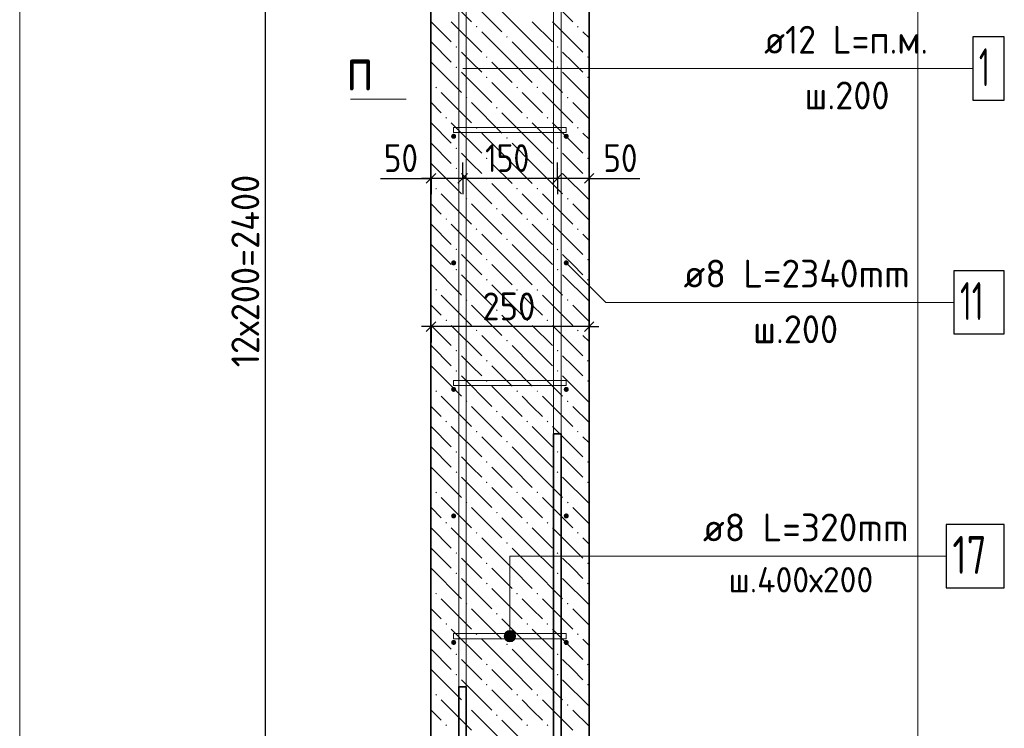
# Model space of a CAD drawing. Header units: millimetres. Extents: x 0 to 42000, y 0 to 29700.
# Tile 6 of 20: x 4672 to 12454, y 13540 to 19140. Entities that reach past the tile are written whole.
import ezdxf

# ---------------------------------------------------------------- set-up
doc = ezdxf.new("R2010")
doc.units = ezdxf.units.MM
for name, color, linetype, lineweight in [('Standard', 7, 'Continuous', 25), ('Выпуски арматуры Г-обр.', 52, 'Continuous', 25), ('ЖБ Стена верхний уровень', 7, 'Continuous', 35), ('Позиционная метка линия выноска', 7, 'Continuous', 13), ('Сечения символ', 7, 'Continuous', 25), ('Стена фоновая арматура Х1', 7, 'Continuous', 35), ('Стена фоновая затяжка С-обр.', 52, 'Continuous', 25)]:
    doc.layers.add(name, color=color, linetype=linetype, lineweight=lineweight)
doc.layers.add('Размерная выноска', color=7, linetype='Continuous')
doc.layers.add('Стена Хомут', color=7, linetype='Continuous', lineweight=25, true_color=0x6e3c1e)
doc.styles.add('ISOCPEUR', font='txt')

msp = doc.modelspace()

# ---------------------------------------------------------------- hatches: boundary and pattern name
at = {"layer": 'ЖБ Стена верхний уровень', "linetype": 'Continuous', "lineweight": 18, "transparency": 33554687}
for points in [[(8276.4, 19084.2), (8282.9, 19090.7), (8289.4, 19084.2), (8282.9, 19077.7)], [(9076.4, 19084.2), (9082.9, 19090.7), (9089.4, 19084.2), (9082.9, 19077.7)], [(8516.4, 19004.2), (8522.9, 19010.7), (8529.4, 19004.2), (8522.9, 18997.7)], [(8116.4, 18924.2), (8122.9, 18930.7), (8129.4, 18924.2), (8122.9, 18917.7)], [(8916.4, 18924.2), (8922.9, 18930.7), (8929.4, 18924.2), (8922.9, 18917.7)], [(8356.4, 18844.2), (8362.9, 18850.7), (8369.4, 18844.2), (8362.9, 18837.7)], [(9156.4, 18844.2), (9162.9, 18850.7), (9169.4, 18844.2), (9162.9, 18837.7)], [(8116.4, 18764.2), (8122.9, 18770.7), (8129.4, 18764.2), (8122.9, 18757.7)], [(8916.4, 18764.2), (8922.9, 18770.7), (8929.4, 18764.2), (8922.9, 18757.7)], [(8356.4, 18684.2), (8362.9, 18690.7), (8369.4, 18684.2), (8362.9, 18677.7)], [(9156.4, 18684.2), (9162.9, 18690.7), (9169.4, 18684.2), (9162.9, 18677.7)], [(7956.4, 18604.2), (7962.9, 18610.7), (7969.4, 18604.2), (7962.9, 18597.7)], [(8596.4, 18604.2), (8602.9, 18610.7), (8609.4, 18604.2), (8602.9, 18597.7)], [(8756.4, 18604.2), (8762.9, 18610.7), (8769.4, 18604.2), (8762.9, 18597.7)], [(8196.4, 18524.2), (8202.9, 18530.7), (8209.4, 18524.2), (8202.9, 18517.7)], [(8996.4, 18524.2), (9002.9, 18530.7), (9009.4, 18524.2), (9002.9, 18517.7)], [(8436.4, 18444.2), (8442.9, 18450.7), (8449.4, 18444.2), (8442.9, 18437.7)], [(8036.4, 18364.2), (8042.9, 18370.7), (8049.4, 18364.2), (8042.9, 18357.7)], [(8676.4, 18364.2), (8682.9, 18370.7), (8689.4, 18364.2), (8682.9, 18357.7)], [(8836.4, 18364.2), (8842.9, 18370.7), (8849.4, 18364.2), (8842.9, 18357.7)], [(8276.4, 18284.2), (8282.9, 18290.7), (8289.4, 18284.2), (8282.9, 18277.7)], [(9076.4, 18284.2), (9082.9, 18290.7), (9089.4, 18284.2), (9082.9, 18277.7)], [(8516.4, 18204.2), (8522.9, 18210.7), (8529.4, 18204.2), (8522.9, 18197.7)], [(8116.4, 18124.2), (8122.9, 18130.7), (8129.4, 18124.2), (8122.9, 18117.7)], [(8916.4, 18124.2), (8922.9, 18130.7), (8929.4, 18124.2), (8922.9, 18117.7)], [(8356.4, 18044.2), (8362.9, 18050.7), (8369.4, 18044.2), (8362.9, 18037.7)], [(9156.4, 18044.2), (9162.9, 18050.7), (9169.4, 18044.2), (9162.9, 18037.7)], [(8116.4, 17964.2), (8122.9, 17970.7), (8129.4, 17964.2), (8122.9, 17957.7)], [(8916.4, 17964.2), (8922.9, 17970.7), (8929.4, 17964.2), (8922.9, 17957.7)], [(8356.4, 17884.2), (8362.9, 17890.7), (8369.4, 17884.2), (8362.9, 17877.7)], [(9156.4, 17884.2), (9162.9, 17890.7), (9169.4, 17884.2), (9162.9, 17877.7)], [(7956.4, 17804.2), (7962.9, 17810.7), (7969.4, 17804.2), (7962.9, 17797.7)], [(8596.4, 17804.2), (8602.9, 17810.7), (8609.4, 17804.2), (8602.9, 17797.7)], [(8756.4, 17804.2), (8762.9, 17810.7), (8769.4, 17804.2), (8762.9, 17797.7)], [(8196.4, 17724.2), (8202.9, 17730.7), (8209.4, 17724.2), (8202.9, 17717.7)], [(8996.4, 17724.2), (9002.9, 17730.7), (9009.4, 17724.2), (9002.9, 17717.7)], [(8436.4, 17644.2), (8442.9, 17650.7), (8449.4, 17644.2), (8442.9, 17637.7)], [(8036.4, 17564.2), (8042.9, 17570.7), (8049.4, 17564.2), (8042.9, 17557.7)], [(8676.4, 17564.2), (8682.9, 17570.7), (8689.4, 17564.2), (8682.9, 17557.7)], [(8836.4, 17564.2), (8842.9, 17570.7), (8849.4, 17564.2), (8842.9, 17557.7)], [(8276.4, 17484.2), (8282.9, 17490.7), (8289.4, 17484.2), (8282.9, 17477.7)], [(9076.4, 17484.2), (9082.9, 17490.7), (9089.4, 17484.2), (9082.9, 17477.7)], [(8516.4, 17404.2), (8522.9, 17410.7), (8529.4, 17404.2), (8522.9, 17397.7)], [(8116.4, 17324.2), (8122.9, 17330.7), (8129.4, 17324.2), (8122.9, 17317.7)], [(8916.4, 17324.2), (8922.9, 17330.7), (8929.4, 17324.2), (8922.9, 17317.7)], [(8356.4, 17244.2), (8362.9, 17250.7), (8369.4, 17244.2), (8362.9, 17237.7)], [(9156.4, 17244.2), (9162.9, 17250.7), (9169.4, 17244.2), (9162.9, 17237.7)], [(8116.4, 17164.2), (8122.9, 17170.7), (8129.4, 17164.2), (8122.9, 17157.7)], [(8916.4, 17164.2), (8922.9, 17170.7), (8929.4, 17164.2), (8922.9, 17157.7)], [(8356.4, 17084.2), (8362.9, 17090.7), (8369.4, 17084.2), (8362.9, 17077.7)], [(9156.4, 17084.2), (9162.9, 17090.7), (9169.4, 17084.2), (9162.9, 17077.7)], [(7956.4, 17004.2), (7962.9, 17010.7), (7969.4, 17004.2), (7962.9, 16997.7)], [(8596.4, 17004.2), (8602.9, 17010.7), (8609.4, 17004.2), (8602.9, 16997.7)], [(8756.4, 17004.2), (8762.9, 17010.7), (8769.4, 17004.2), (8762.9, 16997.7)], [(8196.4, 16924.2), (8202.9, 16930.7), (8209.4, 16924.2), (8202.9, 16917.7)], [(8996.4, 16924.2), (9002.9, 16930.7), (9009.4, 16924.2), (9002.9, 16917.7)], [(8436.4, 16844.2), (8442.9, 16850.7), (8449.4, 16844.2), (8442.9, 16837.7)], [(8036.4, 16764.2), (8042.9, 16770.7), (8049.4, 16764.2), (8042.9, 16757.7)], [(8676.4, 16764.2), (8682.9, 16770.7), (8689.4, 16764.2), (8682.9, 16757.7)], [(8836.4, 16764.2), (8842.9, 16770.7), (8849.4, 16764.2), (8842.9, 16757.7)], [(8276.4, 16684.2), (8282.9, 16690.7), (8289.4, 16684.2), (8282.9, 16677.7)], [(9076.4, 16684.2), (9082.9, 16690.7), (9089.4, 16684.2), (9082.9, 16677.7)], [(8516.4, 16604.2), (8522.9, 16610.7), (8529.4, 16604.2), (8522.9, 16597.7)], [(8116.4, 16524.2), (8122.9, 16530.7), (8129.4, 16524.2), (8122.9, 16517.7)], [(8916.4, 16524.2), (8922.9, 16530.7), (8929.4, 16524.2), (8922.9, 16517.7)], [(8356.4, 16444.2), (8362.9, 16450.7), (8369.4, 16444.2), (8362.9, 16437.7)], [(9156.4, 16444.2), (9162.9, 16450.7), (9169.4, 16444.2), (9162.9, 16437.7)], [(8116.4, 16364.2), (8122.9, 16370.7), (8129.4, 16364.2), (8122.9, 16357.7)], [(8916.4, 16364.2), (8922.9, 16370.7), (8929.4, 16364.2), (8922.9, 16357.7)], [(8356.4, 16284.2), (8362.9, 16290.7), (8369.4, 16284.2), (8362.9, 16277.7)], [(9156.4, 16284.2), (9162.9, 16290.7), (9169.4, 16284.2), (9162.9, 16277.7)], [(7956.4, 16204.2), (7962.9, 16210.7), (7969.4, 16204.2), (7962.9, 16197.7)], [(8596.4, 16204.2), (8602.9, 16210.7), (8609.4, 16204.2), (8602.9, 16197.7)], [(8756.4, 16204.2), (8762.9, 16210.7), (8769.4, 16204.2), (8762.9, 16197.7)], [(8196.4, 16124.2), (8202.9, 16130.7), (8209.4, 16124.2), (8202.9, 16117.7)], [(8996.4, 16124.2), (9002.9, 16130.7), (9009.4, 16124.2), (9002.9, 16117.7)], [(8436.4, 16044.2), (8442.9, 16050.7), (8449.4, 16044.2), (8442.9, 16037.7)], [(8036.4, 15964.2), (8042.9, 15970.7), (8049.4, 15964.2), (8042.9, 15957.7)], [(8676.4, 15964.2), (8682.9, 15970.7), (8689.4, 15964.2), (8682.9, 15957.7)], [(8836.4, 15964.2), (8842.9, 15970.7), (8849.4, 15964.2), (8842.9, 15957.7)], [(8276.4, 15884.2), (8282.9, 15890.7), (8289.4, 15884.2), (8282.9, 15877.7)], [(9076.4, 15884.2), (9082.9, 15890.7), (9089.4, 15884.2), (9082.9, 15877.7)], [(8516.4, 15804.2), (8522.9, 15810.7), (8529.4, 15804.2), (8522.9, 15797.7)], [(8116.4, 15724.2), (8122.9, 15730.7), (8129.4, 15724.2), (8122.9, 15717.7)], [(8916.4, 15724.2), (8922.9, 15730.7), (8929.4, 15724.2), (8922.9, 15717.7)], [(8356.4, 15644.2), (8362.9, 15650.7), (8369.4, 15644.2), (8362.9, 15637.7)], [(9156.4, 15644.2), (9162.9, 15650.7), (9169.4, 15644.2), (9162.9, 15637.7)], [(8116.4, 15564.2), (8122.9, 15570.7), (8129.4, 15564.2), (8122.9, 15557.7)], [(8916.4, 15564.2), (8922.9, 15570.7), (8929.4, 15564.2), (8922.9, 15557.7)], [(8356.4, 15484.2), (8362.9, 15490.7), (8369.4, 15484.2), (8362.9, 15477.7)], [(9156.4, 15484.2), (9162.9, 15490.7), (9169.4, 15484.2), (9162.9, 15477.7)], [(7956.4, 15404.2), (7962.9, 15410.7), (7969.4, 15404.2), (7962.9, 15397.7)], [(8596.4, 15404.2), (8602.9, 15410.7), (8609.4, 15404.2), (8602.9, 15397.7)], [(8756.4, 15404.2), (8762.9, 15410.7), (8769.4, 15404.2), (8762.9, 15397.7)], [(8196.4, 15324.2), (8202.9, 15330.7), (8209.4, 15324.2), (8202.9, 15317.7)], [(8996.4, 15324.2), (9002.9, 15330.7), (9009.4, 15324.2), (9002.9, 15317.7)], [(8436.4, 15244.2), (8442.9, 15250.7), (8449.4, 15244.2), (8442.9, 15237.7)], [(8036.4, 15164.2), (8042.9, 15170.7), (8049.4, 15164.2), (8042.9, 15157.7)], [(8676.4, 15164.2), (8682.9, 15170.7), (8689.4, 15164.2), (8682.9, 15157.7)], [(8836.4, 15164.2), (8842.9, 15170.7), (8849.4, 15164.2), (8842.9, 15157.7)], [(8276.4, 15084.2), (8282.9, 15090.7), (8289.4, 15084.2), (8282.9, 15077.7)], [(9076.4, 15084.2), (9082.9, 15090.7), (9089.4, 15084.2), (9082.9, 15077.7)], [(8516.4, 15004.2), (8522.9, 15010.7), (8529.4, 15004.2), (8522.9, 14997.7)], [(8116.4, 14924.2), (8122.9, 14930.7), (8129.4, 14924.2), (8122.9, 14917.7)], [(8916.4, 14924.2), (8922.9, 14930.7), (8929.4, 14924.2), (8922.9, 14917.7)], [(8356.4, 14844.2), (8362.9, 14850.7), (8369.4, 14844.2), (8362.9, 14837.7)], [(9156.4, 14844.2), (9162.9, 14850.7), (9169.4, 14844.2), (9162.9, 14837.7)], [(8116.4, 14764.2), (8122.9, 14770.7), (8129.4, 14764.2), (8122.9, 14757.7)], [(8916.4, 14764.2), (8922.9, 14770.7), (8929.4, 14764.2), (8922.9, 14757.7)], [(8356.4, 14684.2), (8362.9, 14690.7), (8369.4, 14684.2), (8362.9, 14677.7)], [(9156.4, 14684.2), (9162.9, 14690.7), (9169.4, 14684.2), (9162.9, 14677.7)], [(7956.4, 14604.2), (7962.9, 14610.7), (7969.4, 14604.2), (7962.9, 14597.7)], [(8596.4, 14604.2), (8602.9, 14610.7), (8609.4, 14604.2), (8602.9, 14597.7)], [(8756.4, 14604.2), (8762.9, 14610.7), (8769.4, 14604.2), (8762.9, 14597.7)], [(8196.4, 14524.2), (8202.9, 14530.7), (8209.4, 14524.2), (8202.9, 14517.7)], [(8996.4, 14524.2), (9002.9, 14530.7), (9009.4, 14524.2), (9002.9, 14517.7)], [(8436.4, 14444.2), (8442.9, 14450.7), (8449.4, 14444.2), (8442.9, 14437.7)], [(8036.4, 14364.2), (8042.9, 14370.7), (8049.4, 14364.2), (8042.9, 14357.7)], [(8676.4, 14364.2), (8682.9, 14370.7), (8689.4, 14364.2), (8682.9, 14357.7)], [(8836.4, 14364.2), (8842.9, 14370.7), (8849.4, 14364.2), (8842.9, 14357.7)], [(8276.4, 14284.2), (8282.9, 14290.7), (8289.4, 14284.2), (8282.9, 14277.7)], [(9076.4, 14284.2), (9082.9, 14290.7), (9089.4, 14284.2), (9082.9, 14277.7)], [(8516.4, 14204.2), (8522.9, 14210.7), (8529.4, 14204.2), (8522.9, 14197.7)], [(8116.4, 14124.2), (8122.9, 14130.7), (8129.4, 14124.2), (8122.9, 14117.7)], [(8916.4, 14124.2), (8922.9, 14130.7), (8929.4, 14124.2), (8922.9, 14117.7)], [(8356.4, 14044.2), (8362.9, 14050.7), (8369.4, 14044.2), (8362.9, 14037.7)], [(9156.4, 14044.2), (9162.9, 14050.7), (9169.4, 14044.2), (9162.9, 14037.7)], [(8116.4, 13964.2), (8122.9, 13970.7), (8129.4, 13964.2), (8122.9, 13957.7)], [(8916.4, 13964.2), (8922.9, 13970.7), (8929.4, 13964.2), (8922.9, 13957.7)], [(8356.4, 13884.2), (8362.9, 13890.7), (8369.4, 13884.2), (8362.9, 13877.7)], [(9156.4, 13884.2), (9162.9, 13890.7), (9169.4, 13884.2), (9162.9, 13877.7)], [(7956.4, 13804.2), (7962.9, 13810.7), (7969.4, 13804.2), (7962.9, 13797.7)], [(8596.4, 13804.2), (8602.9, 13810.7), (8609.4, 13804.2), (8602.9, 13797.7)], [(8756.4, 13804.2), (8762.9, 13810.7), (8769.4, 13804.2), (8762.9, 13797.7)], [(8196.4, 13724.2), (8202.9, 13730.7), (8209.4, 13724.2), (8202.9, 13717.7)], [(8996.4, 13724.2), (9002.9, 13730.7), (9009.4, 13724.2), (9002.9, 13717.7)], [(8436.4, 13644.2), (8442.9, 13650.7), (8449.4, 13644.2), (8442.9, 13637.7)], [(8036.4, 13564.2), (8042.9, 13570.7), (8049.4, 13564.2), (8042.9, 13557.7)], [(8676.4, 13564.2), (8682.9, 13570.7), (8689.4, 13564.2), (8682.9, 13557.7)], [(8836.4, 13564.2), (8842.9, 13570.7), (8849.4, 13564.2), (8842.9, 13557.7)]]:
    msp.add_hatch(color=7, dxfattribs=at).paths.add_polyline_path(points, flags=16)
at = {"layer": 'Позиционная метка линия выноска', "linetype": 'Continuous', "lineweight": 13, "transparency": 33554687}
for points in [[(8585.2, 14290.7), (8507.8, 14290.7), (8501.5, 14268.2)], [(8585.2, 14290.7), (8501.5, 14268.2), (8591.5, 14268.2)], [(8591.5, 14268.2), (8501.5, 14268.2), (8507.8, 14245.7)], [(8569, 14306.9), (8524, 14306.9), (8507.8, 14290.7)], [(8569, 14306.9), (8507.8, 14290.7), (8585.2, 14290.7)], [(8591.5, 14268.2), (8507.8, 14245.7), (8585.2, 14245.7)], [(8585.2, 14245.7), (8507.8, 14245.7), (8524, 14229.5)], [(8524, 14306.9), (8569, 14306.9), (8546.5, 14313.2)], [(8585.2, 14245.7), (8524, 14229.5), (8569, 14229.5)], [(8569, 14229.5), (8524, 14229.5), (8546.5, 14223.2)]]:
    msp.add_hatch(color=7, dxfattribs=at).paths.add_polyline_path(points)
at = {"layer": 'Стена Хомут', "linetype": 'Continuous', "lineweight": 13, "transparency": 33554687}
for points in [[(8121.5, 18218.2), (8120, 18225.9), (8115.7, 18232.4), (8109.2, 18236.7), (8101.5, 18238.2), (8093.9, 18236.7), (8087.4, 18232.4), (8083, 18225.9), (8081.5, 18218.2), (8083, 18210.6), (8087.4, 18204.1), (8093.9, 18199.8), (8101.5, 18198.2), (8109.2, 18199.8), (8115.7, 18204.1), (8120, 18210.6)], [(9011.5, 18218.2), (9010, 18225.9), (9005.7, 18232.4), (8999.2, 18236.7), (8991.5, 18238.2), (8983.9, 18236.7), (8977.4, 18232.4), (8973, 18225.9), (8971.5, 18218.2), (8973, 18210.6), (8977.4, 18204.1), (8983.9, 18199.8), (8991.5, 18198.2), (8999.2, 18199.8), (9005.7, 18204.1), (9010, 18210.6)], [(8121.5, 17218.2), (8120, 17225.9), (8115.7, 17232.4), (8109.2, 17236.7), (8101.5, 17238.2), (8093.9, 17236.7), (8087.4, 17232.4), (8083, 17225.9), (8081.5, 17218.2), (8083, 17210.6), (8087.4, 17204.1), (8093.9, 17199.8), (8101.5, 17198.2), (8109.2, 17199.8), (8115.7, 17204.1), (8120, 17210.6)], [(9011.5, 17218.2), (9010, 17225.9), (9005.7, 17232.4), (8999.2, 17236.7), (8991.5, 17238.2), (8983.9, 17236.7), (8977.4, 17232.4), (8973, 17225.9), (8971.5, 17218.2), (8973, 17210.6), (8977.4, 17204.1), (8983.9, 17199.8), (8991.5, 17198.2), (8999.2, 17199.8), (9005.7, 17204.1), (9010, 17210.6)], [(8121.5, 16218.2), (8120, 16225.9), (8115.7, 16232.4), (8109.2, 16236.7), (8101.5, 16238.2), (8093.9, 16236.7), (8087.4, 16232.4), (8083, 16225.9), (8081.5, 16218.2), (8083, 16210.6), (8087.4, 16204.1), (8093.9, 16199.8), (8101.5, 16198.2), (8109.2, 16199.8), (8115.7, 16204.1), (8120, 16210.6)], [(9011.5, 16218.2), (9010, 16225.9), (9005.7, 16232.4), (8999.2, 16236.7), (8991.5, 16238.2), (8983.9, 16236.7), (8977.4, 16232.4), (8973, 16225.9), (8971.5, 16218.2), (8973, 16210.6), (8977.4, 16204.1), (8983.9, 16199.8), (8991.5, 16198.2), (8999.2, 16199.8), (9005.7, 16204.1), (9010, 16210.6)], [(8121.5, 15218.2), (8120, 15225.9), (8115.7, 15232.4), (8109.2, 15236.7), (8101.5, 15238.2), (8093.9, 15236.7), (8087.4, 15232.4), (8083, 15225.9), (8081.5, 15218.2), (8083, 15210.6), (8087.4, 15204.1), (8093.9, 15199.8), (8101.5, 15198.2), (8109.2, 15199.8), (8115.7, 15204.1), (8120, 15210.6)], [(9011.5, 15218.2), (9010, 15225.9), (9005.7, 15232.4), (8999.2, 15236.7), (8991.5, 15238.2), (8983.9, 15236.7), (8977.4, 15232.4), (8973, 15225.9), (8971.5, 15218.2), (8973, 15210.6), (8977.4, 15204.1), (8983.9, 15199.8), (8991.5, 15198.2), (8999.2, 15199.8), (9005.7, 15204.1), (9010, 15210.6)], [(8121.5, 14218.2), (8120, 14225.9), (8115.7, 14232.4), (8109.2, 14236.7), (8101.5, 14238.2), (8093.9, 14236.7), (8087.4, 14232.4), (8083, 14225.9), (8081.5, 14218.2), (8083, 14210.6), (8087.4, 14204.1), (8093.9, 14199.8), (8101.5, 14198.2), (8109.2, 14199.8), (8115.7, 14204.1), (8120, 14210.6)], [(9011.5, 14218.2), (9010, 14225.9), (9005.7, 14232.4), (8999.2, 14236.7), (8991.5, 14238.2), (8983.9, 14236.7), (8977.4, 14232.4), (8973, 14225.9), (8971.5, 14218.2), (8973, 14210.6), (8977.4, 14204.1), (8983.9, 14199.8), (8991.5, 14198.2), (8999.2, 14199.8), (9005.7, 14204.1), (9010, 14210.6)]]:
    msp.add_hatch(color=7, dxfattribs=at).paths.add_polyline_path(points)

# ---------------------------------------------------------------- linework, layer by layer
at = {"layer": 'Standard', "color": 7, "linetype": 'Continuous', "lineweight": -3, "transparency": 33554687}
for p, q in [((6614.8, 11218.2), (6614.8, 23218.2)), ((7922.9, 17886.2), (7922.9, 18011.2)), ((8172.9, 17886.2), (8172.9, 18011.2)), ((8922.9, 17886.2), (8922.9, 18011.2)), ((9172.9, 17886.2), (9172.9, 18011.2)), ((7922.9, 17886.2), (7847.9, 17886.2)), ((7922.9, 17886.2), (7922.9, 17761.2)), ((7922.9, 17886.2), (7922.9, 17886.2)), ((8172.9, 17886.2), (7922.9, 17886.2)), ((8172.9, 17886.2), (8172.9, 17761.2)), ((8172.9, 17886.2), (8172.9, 17886.2)), ((8922.9, 17886.2), (8172.9, 17886.2)), ((8922.9, 17886.2), (8922.9, 17761.2)), ((8922.9, 17886.2), (8922.9, 17886.2)), ((9172.9, 17886.2), (8922.9, 17886.2)), ((9172.9, 17886.2), (9172.9, 17761.2)), ((9172.9, 17886.2), (9172.9, 17886.2)), ((9172.9, 17886.2), (9247.9, 17886.2)), ((7922.9, 16714.2), (7922.9, 16839.2)), ((9172.9, 16714.2), (9172.9, 16839.2)), ((7922.9, 16714.2), (7847.9, 16714.2)), ((7922.9, 16714.2), (7922.9, 16589.2)), ((7922.9, 16714.2), (7922.9, 16714.2)), ((9172.9, 16714.2), (7922.9, 16714.2)), ((9172.9, 16714.2), (9172.9, 16589.2)), ((9172.9, 16714.2), (9172.9, 16714.2)), ((9172.9, 16714.2), (9247.9, 16714.2))]:
    msp.add_line(p, q, dxfattribs=at)
at = {"layer": 'Standard', "color": 7, "linetype": 'Continuous', "lineweight": 25, "transparency": 33554687}
for p, q in [((7960.4, 17923.7), (7885.4, 17848.7)), ((8210.4, 17923.7), (8135.4, 17848.7)), ((8960.4, 17923.7), (8885.4, 17848.7)), ((9210.4, 17923.7), (9135.4, 17848.7)), ((7960.4, 16751.7), (7885.4, 16676.7)), ((9210.4, 16751.7), (9135.4, 16676.7))]:
    msp.add_line(p, q, dxfattribs=at)
at = {"layer": 'Standard', "color": 254, "linetype": 'Continuous', "lineweight": 18, "true_color": 0xc4c4ff, "transparency": 33554687}
msp.add_lwpolyline([(4671.5, 7926.7), (11771.5, 7926.7), (11771.5, 27068.2), (4671.5, 27068.2), (4671.5, 7926.7)], dxfattribs=at)
at = {"layer": 'Выпуски арматуры Г-обр.', "color": 7, "linetype": 'Continuous', "lineweight": 35, "transparency": 33554687}
for points in [[(8951.5, 15868.2), (8951.5, 9414.1), (8946.3, 9376.4), (8933.4, 9337.2), (8913.2, 9301.1), (8888.3, 9271.4), (8858.6, 9246.6), (8822.6, 9226.4), (8783.4, 9213.5), (8745.7, 9208.2), (7991.5, 9208.2), (7991.5, 9268.2), (8741.6, 9268.2), (8769.7, 9272.2), (8798.3, 9281.6), (8824.5, 9296.2), (8845.8, 9314), (8863.5, 9335.3), (8878.2, 9361.5), (8887.6, 9390), (8891.5, 9418.2), (8891.5, 15868.2), (8951.5, 15868.2)], [(8201.5, 13868.2), (8201.5, 9414.1), (8196.3, 9376.4), (8183.4, 9337.2), (8163.2, 9301.1), (8138.3, 9271.4), (8108.6, 9246.6), (8072.6, 9226.4), (8033.4, 9213.5), (7995.7, 9208.2), (7241.5, 9208.2), (7241.5, 9268.2), (7991.6, 9268.2), (8019.7, 9272.2), (8048.3, 9281.6), (8074.5, 9296.2), (8095.7, 9314), (8113.5, 9335.3), (8128.2, 9361.5), (8137.6, 9390), (8141.5, 9418.2), (8141.5, 13868.2), (8201.5, 13868.2)]]:
    msp.add_lwpolyline(points, dxfattribs=at)
at = {"layer": 'ЖБ Стена верхний уровень', "color": 7, "linetype": 'Continuous', "lineweight": 35, "transparency": 33554687}
for p, q in [((7921.5, 24468.2), (7921.5, 10868.2)), ((9171.5, 10868.2), (9171.5, 24468.2))]:
    msp.add_line(p, q, dxfattribs=at)
at = {"layer": 'ЖБ Стена верхний уровень', "color": 9, "linetype": 'Continuous', "lineweight": 18, "true_color": 0xc7c7c7, "transparency": 33554687}
for p, q in [((8002.9, 19364.2), (8242.9, 19124.2)), ((8802.9, 19364.2), (9042.9, 19124.2)), ((8242.9, 19284.2), (8482.9, 19044.2)), ((8722.9, 18964.2), (8482.9, 19204.2)), ((7922.9, 19124.2), (8082.9, 18964.2)), ((8082.9, 19124.2), (8322.9, 18884.2)), ((8722.9, 19124.2), (8882.9, 18964.2)), ((8882.9, 19124.2), (9122.9, 18884.2)), ((8562.9, 18804.2), (8322.9, 19044.2)), ((9171.5, 18995.6), (9122.9, 19044.2)), ((7922.9, 18964.2), (7921.5, 18965.6)), ((7922.9, 18964.2), (8082.9, 18804.2)), ((8562.9, 18964.2), (8722.9, 18804.2)), ((8722.9, 18964.2), (8882.9, 18804.2)), ((8242.9, 18804.2), (8162.9, 18884.2)), ((9042.9, 18804.2), (8962.9, 18884.2)), ((7921.5, 18805.6), (7922.9, 18804.2)), ((7922.9, 18804.2), (8162.9, 18564.2)), ((8322.9, 18724.2), (8242.9, 18804.2)), ((8402.9, 18804.2), (8562.9, 18644.2)), ((8562.9, 18804.2), (8722.9, 18644.2)), ((8722.9, 18804.2), (8962.9, 18564.2)), ((9122.9, 18724.2), (9042.9, 18804.2)), ((8162.9, 18724.2), (8402.9, 18484.2)), ((8962.9, 18724.2), (9171.5, 18515.6)), ((7921.5, 18645.6), (7922.9, 18644.2)), ((8402.9, 18644.2), (8642.9, 18404.2)), ((8002.9, 18564.2), (8242.9, 18324.2)), ((8722.9, 18484.2), (8642.9, 18564.2)), ((8802.9, 18564.2), (9042.9, 18324.2)), ((7922.9, 18484.2), (7921.5, 18485.6)), ((8002.9, 18404.2), (7922.9, 18484.2)), ((8242.9, 18484.2), (8482.9, 18244.2)), ((8802.9, 18404.2), (8722.9, 18484.2)), ((9042.9, 18484.2), (9171.5, 18355.6)), ((8722.9, 18164.2), (8482.9, 18404.2)), ((7922.9, 18324.2), (8082.9, 18164.2)), ((8082.9, 18324.2), (8322.9, 18084.2)), ((8722.9, 18324.2), (8882.9, 18164.2)), ((8882.9, 18324.2), (9122.9, 18084.2)), ((8562.9, 18004.2), (8322.9, 18244.2)), ((9171.5, 18195.6), (9122.9, 18244.2)), ((7922.9, 18164.2), (7921.5, 18165.6)), ((7922.9, 18164.2), (8082.9, 18004.2)), ((8562.9, 18164.2), (8722.9, 18004.2)), ((8722.9, 18164.2), (8882.9, 18004.2)), ((8242.9, 18004.2), (8162.9, 18084.2)), ((9042.9, 18004.2), (8962.9, 18084.2)), ((7921.5, 18005.6), (7922.9, 18004.2)), ((7922.9, 18004.2), (8162.9, 17764.2)), ((8322.9, 17924.2), (8242.9, 18004.2)), ((8402.9, 18004.2), (8562.9, 17844.2)), ((8562.9, 18004.2), (8722.9, 17844.2)), ((8722.9, 18004.2), (8962.9, 17764.2)), ((9122.9, 17924.2), (9042.9, 18004.2)), ((8162.9, 17924.2), (8402.9, 17684.2)), ((8962.9, 17924.2), (9171.5, 17715.6)), ((7921.5, 17845.6), (7922.9, 17844.2)), ((8402.9, 17844.2), (8642.9, 17604.2)), ((8002.9, 17764.2), (8242.9, 17524.2)), ((8722.9, 17684.2), (8642.9, 17764.2)), ((8802.9, 17764.2), (9042.9, 17524.2)), ((7922.9, 17684.2), (7921.5, 17685.6)), ((8002.9, 17604.2), (7922.9, 17684.2)), ((8242.9, 17684.2), (8482.9, 17444.2)), ((8802.9, 17604.2), (8722.9, 17684.2)), ((9042.9, 17684.2), (9171.5, 17555.6)), ((8722.9, 17364.2), (8482.9, 17604.2)), ((7922.9, 17524.2), (8082.9, 17364.2)), ((8082.9, 17524.2), (8322.9, 17284.2)), ((8722.9, 17524.2), (8882.9, 17364.2)), ((8882.9, 17524.2), (9122.9, 17284.2)), ((8562.9, 17204.2), (8322.9, 17444.2)), ((9171.5, 17395.6), (9122.9, 17444.2)), ((7922.9, 17364.2), (7921.5, 17365.6)), ((7922.9, 17364.2), (8082.9, 17204.2)), ((8562.9, 17364.2), (8722.9, 17204.2)), ((8722.9, 17364.2), (8882.9, 17204.2)), ((8242.9, 17204.2), (8162.9, 17284.2)), ((9042.9, 17204.2), (8962.9, 17284.2)), ((7921.5, 17205.6), (7922.9, 17204.2)), ((7922.9, 17204.2), (8162.9, 16964.2)), ((8322.9, 17124.2), (8242.9, 17204.2)), ((8402.9, 17204.2), (8562.9, 17044.2)), ((8562.9, 17204.2), (8722.9, 17044.2)), ((8722.9, 17204.2), (8962.9, 16964.2)), ((9122.9, 17124.2), (9042.9, 17204.2)), ((8162.9, 17124.2), (8402.9, 16884.2)), ((8962.9, 17124.2), (9171.5, 16915.6)), ((7921.5, 17045.6), (7922.9, 17044.2)), ((8402.9, 17044.2), (8642.9, 16804.2)), ((8002.9, 16964.2), (8242.9, 16724.2)), ((8722.9, 16884.2), (8642.9, 16964.2)), ((8802.9, 16964.2), (9042.9, 16724.2)), ((7922.9, 16884.2), (7921.5, 16885.6)), ((8002.9, 16804.2), (7922.9, 16884.2)), ((8242.9, 16884.2), (8482.9, 16644.2)), ((8802.9, 16804.2), (8722.9, 16884.2)), ((9042.9, 16884.2), (9171.5, 16755.6)), ((8722.9, 16564.2), (8482.9, 16804.2)), ((7922.9, 16724.2), (8082.9, 16564.2)), ((8082.9, 16724.2), (8322.9, 16484.2)), ((8722.9, 16724.2), (8882.9, 16564.2)), ((8882.9, 16724.2), (9122.9, 16484.2)), ((8562.9, 16404.2), (8322.9, 16644.2)), ((9171.5, 16595.6), (9122.9, 16644.2)), ((7922.9, 16564.2), (7921.5, 16565.6)), ((7922.9, 16564.2), (8082.9, 16404.2)), ((8562.9, 16564.2), (8722.9, 16404.2)), ((8722.9, 16564.2), (8882.9, 16404.2)), ((8242.9, 16404.2), (8162.9, 16484.2)), ((9042.9, 16404.2), (8962.9, 16484.2)), ((7921.5, 16405.6), (7922.9, 16404.2)), ((7922.9, 16404.2), (8162.9, 16164.2)), ((8322.9, 16324.2), (8242.9, 16404.2)), ((8402.9, 16404.2), (8562.9, 16244.2)), ((8562.9, 16404.2), (8722.9, 16244.2)), ((8722.9, 16404.2), (8962.9, 16164.2)), ((9122.9, 16324.2), (9042.9, 16404.2)), ((8162.9, 16324.2), (8402.9, 16084.2)), ((8962.9, 16324.2), (9171.5, 16115.6)), ((7921.5, 16245.6), (7922.9, 16244.2)), ((8402.9, 16244.2), (8642.9, 16004.2)), ((8002.9, 16164.2), (8242.9, 15924.2)), ((8722.9, 16084.2), (8642.9, 16164.2)), ((8802.9, 16164.2), (9042.9, 15924.2)), ((7922.9, 16084.2), (7921.5, 16085.6)), ((8002.9, 16004.2), (7922.9, 16084.2)), ((8242.9, 16084.2), (8482.9, 15844.2)), ((8802.9, 16004.2), (8722.9, 16084.2)), ((9042.9, 16084.2), (9171.5, 15955.6)), ((8722.9, 15764.2), (8482.9, 16004.2)), ((7922.9, 15924.2), (8082.9, 15764.2)), ((8082.9, 15924.2), (8322.9, 15684.2)), ((8722.9, 15924.2), (8882.9, 15764.2)), ((8882.9, 15924.2), (9122.9, 15684.2)), ((8562.9, 15604.2), (8322.9, 15844.2)), ((9171.5, 15795.6), (9122.9, 15844.2)), ((7922.9, 15764.2), (7921.5, 15765.6)), ((7922.9, 15764.2), (8082.9, 15604.2)), ((8562.9, 15764.2), (8722.9, 15604.2)), ((8722.9, 15764.2), (8882.9, 15604.2)), ((8242.9, 15604.2), (8162.9, 15684.2)), ((9042.9, 15604.2), (8962.9, 15684.2)), ((7921.5, 15605.6), (7922.9, 15604.2)), ((7922.9, 15604.2), (8162.9, 15364.2)), ((8322.9, 15524.2), (8242.9, 15604.2)), ((8402.9, 15604.2), (8562.9, 15444.2)), ((8562.9, 15604.2), (8722.9, 15444.2)), ((8722.9, 15604.2), (8962.9, 15364.2)), ((9122.9, 15524.2), (9042.9, 15604.2)), ((8162.9, 15524.2), (8402.9, 15284.2)), ((8962.9, 15524.2), (9171.5, 15315.6)), ((7921.5, 15445.6), (7922.9, 15444.2)), ((8402.9, 15444.2), (8642.9, 15204.2)), ((8002.9, 15364.2), (8242.9, 15124.2)), ((8722.9, 15284.2), (8642.9, 15364.2)), ((8802.9, 15364.2), (9042.9, 15124.2)), ((7922.9, 15284.2), (7921.5, 15285.6)), ((8002.9, 15204.2), (7922.9, 15284.2)), ((8242.9, 15284.2), (8482.9, 15044.2)), ((8802.9, 15204.2), (8722.9, 15284.2)), ((9042.9, 15284.2), (9171.5, 15155.6)), ((8722.9, 14964.2), (8482.9, 15204.2)), ((7922.9, 15124.2), (8082.9, 14964.2)), ((8082.9, 15124.2), (8322.9, 14884.2)), ((8722.9, 15124.2), (8882.9, 14964.2)), ((8882.9, 15124.2), (9122.9, 14884.2)), ((8562.9, 14804.2), (8322.9, 15044.2)), ((9171.5, 14995.6), (9122.9, 15044.2)), ((7922.9, 14964.2), (7921.5, 14965.6)), ((7922.9, 14964.2), (8082.9, 14804.2)), ((8562.9, 14964.2), (8722.9, 14804.2)), ((8722.9, 14964.2), (8882.9, 14804.2)), ((8242.9, 14804.2), (8162.9, 14884.2)), ((9042.9, 14804.2), (8962.9, 14884.2)), ((7921.5, 14805.6), (7922.9, 14804.2)), ((7922.9, 14804.2), (8162.9, 14564.2)), ((8322.9, 14724.2), (8242.9, 14804.2)), ((8402.9, 14804.2), (8562.9, 14644.2)), ((8562.9, 14804.2), (8722.9, 14644.2)), ((8722.9, 14804.2), (8962.9, 14564.2)), ((9122.9, 14724.2), (9042.9, 14804.2)), ((8162.9, 14724.2), (8402.9, 14484.2)), ((8962.9, 14724.2), (9171.5, 14515.6)), ((7921.5, 14645.6), (7922.9, 14644.2)), ((8402.9, 14644.2), (8642.9, 14404.2)), ((8002.9, 14564.2), (8242.9, 14324.2)), ((8722.9, 14484.2), (8642.9, 14564.2)), ((8802.9, 14564.2), (9042.9, 14324.2)), ((7922.9, 14484.2), (7921.5, 14485.6)), ((8002.9, 14404.2), (7922.9, 14484.2)), ((8242.9, 14484.2), (8482.9, 14244.2)), ((8802.9, 14404.2), (8722.9, 14484.2)), ((9042.9, 14484.2), (9171.5, 14355.6)), ((8722.9, 14164.2), (8482.9, 14404.2)), ((7922.9, 14324.2), (8082.9, 14164.2)), ((8082.9, 14324.2), (8322.9, 14084.2)), ((8722.9, 14324.2), (8882.9, 14164.2)), ((8882.9, 14324.2), (9122.9, 14084.2)), ((8562.9, 14004.2), (8322.9, 14244.2)), ((9171.5, 14195.6), (9122.9, 14244.2)), ((7922.9, 14164.2), (7921.5, 14165.6)), ((7922.9, 14164.2), (8082.9, 14004.2)), ((8562.9, 14164.2), (8722.9, 14004.2)), ((8722.9, 14164.2), (8882.9, 14004.2)), ((8242.9, 14004.2), (8162.9, 14084.2)), ((9042.9, 14004.2), (8962.9, 14084.2)), ((7921.5, 14005.6), (7922.9, 14004.2)), ((7922.9, 14004.2), (8162.9, 13764.2)), ((8322.9, 13924.2), (8242.9, 14004.2)), ((8402.9, 14004.2), (8562.9, 13844.2)), ((8562.9, 14004.2), (8722.9, 13844.2)), ((8722.9, 14004.2), (8962.9, 13764.2)), ((9122.9, 13924.2), (9042.9, 14004.2)), ((8162.9, 13924.2), (8402.9, 13684.2)), ((8962.9, 13924.2), (9171.5, 13715.6)), ((7921.5, 13845.6), (7922.9, 13844.2)), ((8402.9, 13844.2), (8642.9, 13604.2)), ((8002.9, 13764.2), (8242.9, 13524.2)), ((8722.9, 13684.2), (8642.9, 13764.2)), ((8802.9, 13764.2), (9042.9, 13524.2)), ((7922.9, 13684.2), (7921.5, 13685.6)), ((8002.9, 13604.2), (7922.9, 13684.2)), ((8242.9, 13684.2), (8482.9, 13444.2)), ((8802.9, 13604.2), (8722.9, 13684.2)), ((9042.9, 13684.2), (9171.5, 13555.6)), ((8722.9, 13364.2), (8482.9, 13604.2))]:
    msp.add_line(p, q, dxfattribs=at)
at = {"layer": 'Позиционная метка линия выноска', "color": 7, "linetype": 'Continuous', "lineweight": 13, "transparency": 33554687}
for p, q in [((12198.7, 18754.1), (8172.9, 18754.1)), ((7285.8, 18511.8), (7725.8, 18511.8)), ((8501.5, 14268.2), (8501.5, 14268.2)), ((8546.5, 14313.2), (8546.5, 14313.2)), ((8591.5, 14268.2), (8591.5, 14268.2)), ((8546.5, 14223.2), (8546.5, 14223.2))]:
    msp.add_line(p, q, dxfattribs=at)
for points in [[(12053.7, 16906.1), (9303.7, 16906.1), (8991.5, 17218.2)], [(11992.4, 14900), (8546.5, 14900), (8546.5, 14268.2)]]:
    msp.add_lwpolyline(points, dxfattribs=at)
msp.add_circle((8546.5, 14268.2), 45, dxfattribs=at)
at = {"layer": 'Размерная выноска', "color": 7, "linetype": 'Continuous', "lineweight": -3, "transparency": 33554687}
for p, q in [((7522.9, 17886.2), (7922.9, 17886.2)), ((9172.9, 17886.2), (9572.9, 17886.2))]:
    msp.add_line(p, q, dxfattribs=at)
at = {"layer": 'Стена фоновая арматура Х1', "color": 7, "linetype": 'Continuous', "lineweight": 18, "transparency": 33554687}
for points in [[(8891.5, 10868.2), (8891.5, 25049), (8887.8, 25076.1), (8878.7, 25103.6), (8864.6, 25128.8), (8847.5, 25149.2), (8827, 25166.3), (8801.9, 25180.4), (8774.4, 25189.5), (8747.3, 25193.2), (6391.5, 25193.2), (6391.5, 25253.2), (8751.4, 25253.2), (8788, 25248.2), (8826.1, 25235.6), (8861.2, 25215.9), (8890.1, 25191.8), (8914.2, 25162.9), (8933.9, 25127.9), (8946.4, 25089.8), (8951.5, 25053.2), (8951.5, 10868.2), (8891.5, 10868.2)], [(8141.5, 10868.2), (8141.5, 24949), (8137.8, 24976.1), (8128.7, 25003.6), (8114.6, 25028.8), (8097.5, 25049.2), (8077, 25066.3), (8051.9, 25080.4), (8024.4, 25089.5), (7997.3, 25093.2), (5541.5, 25093.2), (5541.5, 25153.2), (8001.4, 25153.2), (8038, 25148.2), (8076.2, 25135.6), (8111.2, 25115.9), (8140.1, 25091.8), (8164.2, 25062.9), (8183.9, 25027.9), (8196.4, 24989.8), (8201.5, 24953.2), (8201.5, 10868.2), (8141.5, 10868.2)]]:
    msp.add_lwpolyline(points, dxfattribs=at)
at = {"layer": 'Стена фоновая арматура Х1', "color": 7, "linetype": 'Continuous', "lineweight": 25, "transparency": 33554687}
msp.add_lwpolyline([(12203.7, 18504.1), (12453.7, 18504.1), (12453.7, 19004.1), (12203.7, 19004.1), (12203.7, 18504.1)], dxfattribs=at)
at = {"layer": 'Стена фоновая затяжка С-обр.', "color": 98, "linetype": 'Continuous', "lineweight": 13, "true_color": 0x005000, "transparency": 33554687}
for points in [[(8991.5, 18248.2), (8101.5, 18248.2), (8101.5, 18288.2), (8991.5, 18288.2), (8991.5, 18248.2)], [(8991.5, 16248.2), (8101.5, 16248.2), (8101.5, 16288.2), (8991.5, 16288.2), (8991.5, 16248.2)], [(8991.5, 14248.2), (8101.5, 14248.2), (8101.5, 14288.2), (8991.5, 14288.2), (8991.5, 14248.2)]]:
    msp.add_lwpolyline(points, dxfattribs=at)
at = {"layer": 'Стена фоновая затяжка С-обр.', "color": 7, "linetype": 'Continuous', "lineweight": 25, "transparency": 33554687}
msp.add_lwpolyline([(11993.7, 14650), (12453.7, 14650), (12453.7, 15150), (11993.7, 15150), (11993.7, 14650)], dxfattribs=at)
at = {"layer": 'Стена Хомут', "color": 7, "linetype": 'Continuous', "lineweight": 25, "transparency": 33554687}
msp.add_lwpolyline([(12053.7, 16656.1), (12453.7, 16656.1), (12453.7, 17156.1), (12053.7, 17156.1), (12053.7, 16656.1)], dxfattribs=at)

# ---------------------------------------------------------------- texts
at = {"layer": 'Standard', "color": 7, "linetype": 'Continuous', "lineweight": 25, "transparency": 33554687, "char_height": 220, "attachment_point": 7, "style": 'ISOCPEUR'}
for s, insert, width in [('\\W0.87;50', (7549.4, 17936.2), 403.924), ('\\W0.83;150', (8349.9, 17936.2), 508.564), ('\\W0.87;50', (9284.3, 17936.2), 403.932), ('\\W0.91;250', (8327.9, 16764.2), 561.988)]:
    msp.add_mtext(s, dxfattribs=dict(at, insert=insert, width=width))
at = {"layer": 'Standard', "color": 7, "linetype": 'Continuous', "lineweight": 25, "transparency": 33554687, "insert": (6564.8, 16393.2), "char_height": 220, "width": 1775.239, "attachment_point": 7, "rotation": 90, "style": 'ISOCPEUR'}
msp.add_mtext('\\W0.95;12х200=2400', dxfattribs=at)
at = {"layer": 'Standard', "color": 7, "linetype": 'Continuous', "lineweight": 18, "transparency": 33554687, "insert": (10274.6, 14613.7), "char_height": 200, "width": 1335.956, "attachment_point": 7, "style": 'ISOCPEUR'}
msp.add_mtext('\\W0.97;ш.400х200', dxfattribs=at)
at = {"layer": 'Сечения символ', "color": 7, "linetype": 'Continuous', "lineweight": 35, "transparency": 33554687, "insert": (7254.7, 18580.2), "char_height": 350, "width": 380.819, "attachment_point": 7, "style": 'ISOCPEUR'}
msp.add_mtext('\\W0.78;п', dxfattribs=at)
at = {"layer": 'Стена фоновая арматура Х1', "color": 7, "linetype": 'Continuous', "lineweight": 13, "transparency": 33554687, "attachment_point": 7, "style": 'ISOCPEUR'}
for s, insert, char_height, width in [('\\W0.94;ø12 L=п.м. ', (10555.7, 18871.5), 220, 1599.154), ('\\W0.56;1', (12253.7, 18614.1), 300, 233.343), ('\\W0.95;ш.200 ', (10874.7, 18431.5), 220, 962.136)]:
    msp.add_mtext(s, dxfattribs=dict(at, insert=insert, char_height=char_height, width=width))
at = {"layer": 'Стена фоновая затяжка С-обр.', "color": 7, "linetype": 'Continuous', "lineweight": 13, "transparency": 33554687, "attachment_point": 7, "style": 'ISOCPEUR'}
for s, insert, char_height, width in [('\\W0.98;ø8 L=320mm ', (10071.4, 15017.3), 220, 1888.528), ('\\W0.75;17', (12043.7, 14760), 300, 472.281)]:
    msp.add_mtext(s, dxfattribs=dict(at, insert=insert, char_height=char_height, width=width))
at = {"layer": 'Стена Хомут', "color": 7, "linetype": 'Continuous', "lineweight": 13, "transparency": 33554687, "attachment_point": 7, "style": 'ISOCPEUR'}
for s, insert, char_height, width in [('\\W0.98;ø8 L=2340mm ', (9918.4, 17023.4), 220, 2064.683), ('\\W0.62;11', (12103.7, 16766.1), 300, 393.75), ('\\W0.95;ш.200 ', (10468.4, 16583.4), 220, 962.129)]:
    msp.add_mtext(s, dxfattribs=dict(at, insert=insert, char_height=char_height, width=width))

doc.saveas('drawing.dxf')
